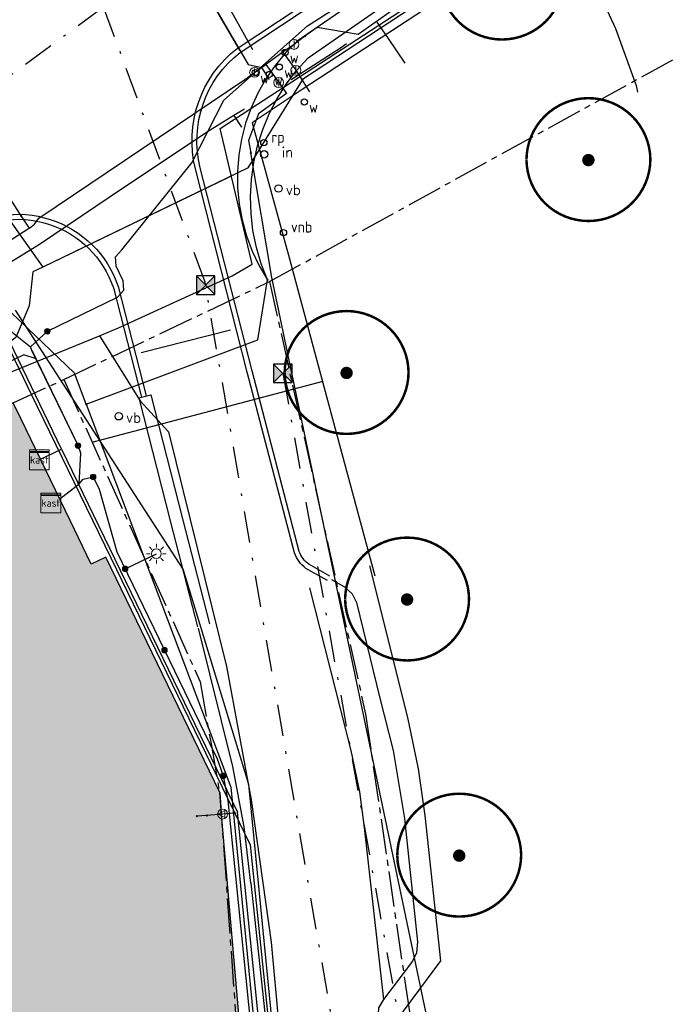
# Model space of a CAD drawing. Header units: metres. Extents: x 202952 to 203755, y 349031 to 349702.
# Tile 80 of 84: x 203572 to 203598, y 349523 to 349563. Entities that reach past the tile are written whole.
import ezdxf
from ezdxf.enums import TextEntityAlignment as Align

# ---------------------------------------------------------------- set-up
doc = ezdxf.new("R2010")
doc.units = ezdxf.units.M
doc.linetypes.add('1-200 CENTER', pattern=[4.28625, 2.8575, -0.47625, 0.47625, -0.47625])
doc.linetypes.add('1-200 DASHDOT', pattern=[2.54, 1.27, -0.635, 0, -0.635])
for name, color, linetype in [('PH-ALG-WERKGRENS', 3, '1-200 WERKGRENS'), ('PH-BEST-BEBOUWING', 1, 'Continuous'), ('PH-BEST-BEBOUWING-ARCERING', 254, 'Continuous'), ('PH-BEST-INFORMATIEBORD', 6, 'Continuous'), ('PH-BEST-KADASTRALE-GRENS', 240, '1-200 CENTER'), ('PH-BEST-KL-DATA_GEBROERDES van donk', 115, '1-200 DATA'), ('PH-BEST-KL-DATA_KPN', 115, '1-200 TELEFONIE-KPN'), ('PH-BEST-KL-DATA_ZIGGO BV', 115, '1-200 ZIGGO'), ('PH-BEST-KL-GAS_LAGEDRUK_ENEXIS', 115, '1-200 GASLEIDING LAGE DRUK'), ('PH-BEST-KL-LAAGSPANNING-ENEXIS', 115, '1-200 LAAGSPANNING'), ('PH-BEST-KL-WATER-WML', 115, '1-200 WML'), ('PH-BEST-KL-WATER-WML-buiten gebruik', 11, '1-200 WML'), ('PH-BEST-PUT-HANDHAVEN', 44, 'Continuous'), ('PH-BEST-RIO-HANDHAVEN-DWA', 44, '1-200 DASHDOT'), ('PH-BEST-RIO-HANDHAVEN-GEMENGD', 44, '1-200 DASHDOT'), ('PH-BEST-RIO-HANDHAVEN-RWA', 44, '1-200 DASHDOT'), ('PH-BEST-WEGDEEL', 254, 'Continuous'), ('PH-INM-AFSLUITER WATER', 6, 'Continuous'), ('PH-INM-AFVALBAK', 6, 'Continuous'), ('PH-INM-BOOM-HANDHAVEN', 96, 'Continuous'), ('PH-INM-KANTVERHARDING', 9, 'Continuous'), ('PH-INM-ROUTEPAAL', 6, 'Continuous'), ('PH-INM-VERKEERSBORD', 6, 'Continuous')]:
    doc.layers.add(name, color=color, linetype=linetype)
doc.styles.add('ISO', font='ISO')
doc.styles.add('NLCS-ISO', font='txt')
doc.styles.add('RDL_MAATVOERING', font='romans.shx')
doc.styles.add('ROMANS', font='romans.shx')
doc.linetypes.add('1-200 DATA', pattern='A,1.5,-0.6,["DATA",ROMANS,S=0.24,R=0,X=-0.5,Y=-0.12],-0.3', length=2.4)
doc.linetypes.add('1-200 GASLEIDING LAGE DRUK', pattern='A,1.5,-0.6,["GAS LD",ROMANS,S=0.24,R=0,X=-0.5,Y=-0.12],-1', length=3.1)
doc.linetypes.add('1-200 LAAGSPANNING', pattern='A,1.5,-0.6,["LS",ROMANS,S=0.24,R=0,X=-0.45,Y=-0.12],-0.05', length=2.15)
doc.linetypes.add('1-200 TELEFONIE-KPN', pattern='A,1.5,-0.6,["KPN",ROMANS,S=0.24,R=0,X=-0.5,Y=-0.12],-0.3', length=2.4)
doc.linetypes.add('1-200 WERKGRENS', pattern='A,1.5,-0.6,["WERK",ROMANS,S=0.24,R=0,X=-0.5,Y=-0.12],-0.45', length=2.55)
doc.linetypes.add('1-200 WML', pattern='A,1.5,-0.6,["WML",ROMANS,S=0.24,R=0,X=-0.5,Y=-0.12],-0.3', length=2.4)
doc.linetypes.add('1-200 ZIGGO', pattern='A,1.5,-0.6,["ZIGGO",ROMANS,S=0.24,R=0,X=-0.5,Y=-0.12],-0.65', length=2.75)

# ---------------------------------------------------------------- blocks, each defined once
blk = doc.blocks.new('SKL-WTB_HULP_KAST-SO')
at = {"color": 0, "linetype": 'ByBlock', "lineweight": 18}
for points in [[(-2, 2), (2, 2), (2, 1.68), (-2, 1.68)], [(-2, 1.52), (2, 1.52), (2, -2), (-2, -2)]]:
    blk.add_lwpolyline(points, close=True, dxfattribs=at)
at = {"color": 0, "linetype": 'ByBlock', "lineweight": 18, "style": 'NLCS-ISO'}
blk.add_text('kast', height=1.5, dxfattribs=at).set_placement((0, 0), align=Align.MIDDLE_CENTER)
at = {"color": 0, "linetype": 'ByBlock', "lineweight": 18, "style": 'NLCS-ISO', "flags": 1}
for tag, p in [('TYPE', (2.5, 0)), ('OMSCHRIJVING', (2.5, -3)), ('LABEL', (2.5, -1.5))]:
    blk.add_attdef(tag, p, '', height=1, dxfattribs=at)
blk = doc.blocks.new('SKL-WTB_HULP_OVERIG-SO')
at = {"color": 0, "linetype": 'ByBlock', "lineweight": 18}
for points in [[(-0.14, 0.14), (0.14, -0.14)], [(0.14, 0.14), (-0.14, -0.14)]]:
    blk.add_lwpolyline(points, dxfattribs=at)
at = {"color": 0, "linetype": 'ByBlock', "lineweight": 18, "style": 'NLCS-ISO', "flags": 1}
for tag, p in [('TYPE', (1.5, 0)), ('OMSCHRIJVING', (1.5, -3)), ('LABEL', (1.5, -1.5))]:
    blk.add_attdef(tag, p, '', height=1, dxfattribs=at)
blk = doc.blocks.new('SKL-WTB_HULP_MOF-SO')
at = {"linetype": 'ByBlock', "lineweight": 18}
h = blk.add_hatch(color=0, dxfattribs=at)
h.dxf.hatch_style = 1
h.paths.add_polyline_path([(-0.5625, 0, 1), (0.5625, 0, 1)])
at = {"color": 0, "linetype": 'ByBlock', "lineweight": 18}
blk.add_circle((0, 0), 0.5625, dxfattribs=at)
at = {"color": 0, "linetype": 'ByBlock', "lineweight": 18, "style": 'NLCS-ISO', "flags": 1}
for tag, p in [('TYPE', (1.5, 0)), ('OMSCHRIJVING', (1.5, -3)), ('LABEL', (1.5, -1.5))]:
    blk.add_attdef(tag, p, '', height=1, dxfattribs=at)
blk = doc.blocks.new('SKL-ET_OV_LICHTMAST-SO')
at = {"color": 0, "linetype": 'ByBlock', "lineweight": 18}
for points in [[(0, 2), (0, 1.25)], [(-1.25, 0), (-2, 0)], [(-1.41, 1.41), (-0.88, 0.88)], [(0.88, 0.88), (1.41, 1.41)], [(2, 0), (1.25, 0)], [(-1.41, -1.41), (-0.88, -0.88)], [(0, -1.25), (0, -2)], [(0.88, -0.88), (1.41, -1.41)]]:
    blk.add_lwpolyline(points, dxfattribs=at)
blk.add_circle((0, 0), 1, dxfattribs=at)
blk = doc.blocks.new('SKL-WTB_HULP_VERLOOP-SO')
at = {"color": 0, "linetype": 'ByBlock', "lineweight": 18}
for points in [[(0.44, 0.72), (-0.88, 0)], [(0.44, -0.72), (-0.88, 0)], [(0.44, -0.72), (0.44, 0.72)]]:
    blk.add_lwpolyline(points, dxfattribs=at)
blk.add_circle((0, 0), 1, dxfattribs=at)
at = {"color": 0, "linetype": 'ByBlock', "lineweight": 18, "style": 'NLCS-ISO', "flags": 1}
for tag, p in [('TYPE', (1.5, 0)), ('OMSCHRIJVING', (1.5, -3)), ('LABEL', (1.5, -1.5))]:
    blk.add_attdef(tag, p, '', height=1, dxfattribs=at)
blk = doc.blocks.new('SKL-WTB_HULP_AFSLUITER-SO')
at = {"color": 0, "linetype": 'ByBlock', "lineweight": 18}
blk.add_lwpolyline([(0, 0.8), (0, -0.8)], dxfattribs=at)
blk.add_circle((0, 0), 1, dxfattribs=at)
at = {"color": 0, "linetype": 'ByBlock', "lineweight": 18, "style": 'NLCS-ISO', "flags": 1}
for tag, p in [('TYPE', (1.5, 0)), ('OMSCHRIJVING', (1.5, -3)), ('LABEL', (1.5, -1.5))]:
    blk.add_attdef(tag, p, '', height=1, dxfattribs=at)
blk = doc.blocks.new('*U26')
h = blk.add_hatch(color=256)
h.paths.add_polyline_path([(0, 0), (-0.375, 0.375), (-0.375, -0.375)])
h.paths.add_polyline_path([(0.375, 0.375), (0, 0), (0.375, -0.375)])
for p, q in [((-0.375, -0.375), (0.375, 0.375)), ((-0.375, 0.375), (0.375, -0.375))]:
    blk.add_line(p, q)
blk.add_lwpolyline([(-0.375, -0.375), (0.375, -0.375), (0.375, 0.375), (-0.375, 0.375)], close=True)
blk = doc.blocks.new('65')
at = {"color": 0}
blk.add_circle((0, 0), 0.25, dxfattribs=at)
at = {"color": 0, "style": 'ISO'}
blk.add_attdef('65', (0.6, 0), '', height=0.9, dxfattribs=at)
blk = doc.blocks.new('*U27')
blk.add_circle((0, 0), 0.15)
at = {"style": 'RDL_MAATVOERING'}
blk.add_text('vb', height=0.4, dxfattribs=at).set_placement((0.302, -0.254))
blk = doc.blocks.new('83')
at = {"color": 0}
blk.add_circle((0, 0), 0.25, dxfattribs=at)
at = {"color": 0, "style": 'ISO'}
blk.add_attdef('83', (0.6, 0), '', height=0.9, dxfattribs=at)
blk = doc.blocks.new('77')
at = {"color": 0}
blk.add_circle((0, 0), 0.25, dxfattribs=at)
at = {"color": 0, "style": 'ISO'}
blk.add_attdef('77', (0.6, 0), '', height=0.9, dxfattribs=at)
blk = doc.blocks.new('*U67')
blk.add_circle((0, 0), 0.15)
at = {"style": 'RDL_MAATVOERING'}
blk.add_text('in', height=0.4, dxfattribs=at).set_placement((0.706, -0.117))
blk = doc.blocks.new('*U45')
at = {"const_width": 0.1}
blk.add_lwpolyline([(-2.5, 0.004, 0.990403), (2.5, 0.03, 0.990403), (-2.5, 0.018)], format="xyb", dxfattribs=at)
at = {"linetype": 'Continuous', "const_width": 0.25}
blk.add_lwpolyline([(-0.125, 0, 1), (0.125, 0, 1)], format="xyb", close=True, dxfattribs=at)

msp = doc.modelspace()

# ---------------------------------------------------------------- hatches: boundary and pattern name
at = {"layer": 'PH-BEST-BEBOUWING-ARCERING'}
h = msp.add_hatch(color=256, dxfattribs=at)
h.dxf.hatch_style = 1
h.paths.add_polyline_path([(203576.579, 349538.753), (203575.54, 349540.9), (203574.96, 349540.62), (203574.107, 349542.383), (203572.119, 349546.491), (203571.81, 349547.13), (203571.131, 349546.801), (203568.429, 349545.493), (203560.99, 349541.89), (203561.6, 349540.633), (203563.614, 349536.483), (203564.312, 349535.223), (203564.781, 349535.446), (203566.523, 349531.788), (203566.002, 349531.511), (203568.073, 349527.075), (203568.423, 349526.325), (203567.83, 349526.094), (203568.554, 349517.714), (203568.907, 349513.631), (203569.049, 349511.991), (203569.187, 349510.396), (203569.482, 349510.469), (203569.519, 349510.022), (203569.687, 349508.006), (203569.896, 349505.501), (203566.256, 349505.197), (203566.508, 349502.184), (203570.148, 349502.488), (203570.184, 349502.055), (203574.127, 349502.33), (203573.621, 349507.696), (203573.55, 349508.445), (203574.37, 349508.55), (203576.296, 349508.718), (203579.231, 349508.973), (203580.35, 349509.07), (203580.335, 349509.242), (203580.201, 349510.765), (203580.15, 349511.35), (203581.85, 349511.5), (203580.843, 349523.216), (203580.763, 349524.145), (203580.216, 349530.516), (203580.14, 349531.4)])

# ---------------------------------------------------------------- linework, layer by layer
at = {"layer": 'PH-ALG-WERKGRENS'}
msp.add_lwpolyline([(203574.993, 349545.541), (203584.319, 349548.002)], dxfattribs=at)
at = {"layer": 'PH-BEST-BEBOUWING'}
for points in [[(203580.14, 349531.4), (203576.579, 349538.753), (203575.54, 349540.9), (203574.96, 349540.62), (203574.107, 349542.383), (203572.119, 349546.491), (203571.81, 349547.13), (203571.131, 349546.801), (203568.429, 349545.493), (203560.99, 349541.89)], [(203581.85, 349511.5), (203580.843, 349523.216), (203580.763, 349524.145), (203580.216, 349530.516), (203580.14, 349531.4)]]:
    msp.add_lwpolyline(points, dxfattribs=at)
at = {"layer": 'PH-BEST-KADASTRALE-GRENS', "ltscale": 0.5}
for p, q in [((203582.151, 349552.021), (203638.372, 349582.976)), ((203573.853, 349548.071), (203582.151, 349552.021))]:
    msp.add_line(p, q, dxfattribs=at)
for points in [[(203582.151, 349552.021), (203586.028, 349534.564), (203589.502, 349510.946), (203593.997, 349495.104), (203598.28, 349479.097), (203621.126, 349418.6), (203625.378, 349403.366), (203625.594, 349369.977)], [(203558.874, 349540.65), (203560.99, 349541.89), (203571.81, 349547.13), (203573.853, 349548.071)], [(203573.853, 349548.071), (203579.353, 349535.868), (203579.776, 349533.441), (203580.14, 349531.4), (203581.064, 349518.481), (203583.265, 349508.62)]]:
    msp.add_lwpolyline(points, dxfattribs=at)
at = {"layer": 'PH-BEST-KL-DATA_GEBROERDES van donk'}
for points in [[(203580.642, 349552.26), (203581.453, 349552.73), (203580.163, 349558.201), (203589.146, 349564.075)], [(203575.288, 349549.839), (203576.062, 349550.157), (203580.642, 349552.26)], [(203569.782, 349547.458), (203571.245, 349548.239), (203571.759, 349548.389), (203575.288, 349549.839)], [(203575.288, 349549.839), (203576.934, 349547.216), (203578.073, 349545.963), (203580.416, 349536.482), (203581.405, 349531.108), (203582.211, 349525.357), (203582.839, 349518.622), (203583.297, 349514.834), (203584.36, 349510.255)]]:
    msp.add_lwpolyline(points, dxfattribs=at)
at = {"layer": 'PH-BEST-KL-DATA_KPN'}
for points in [[(203612.705, 349581.984), (203583.261, 349561.726), (203582.799, 349561.257), (203582.379, 349560.75), (203582.005, 349560.207), (203581.68, 349559.635), (203581.406, 349559.036), (203581.185, 349558.415), (203581.019, 349557.778), (203580.91, 349557.129), (203580.857, 349556.472), (203580.862, 349555.814), (203580.925, 349555.158), (203581.044, 349554.51), (203581.219, 349553.875), (203581.449, 349553.258), (203581.732, 349552.664), (203582.066, 349552.096)], [(203582.066, 349552.096), (203581.816, 349552.74), (203581.622, 349553.403), (203581.484, 349554.08), (203581.405, 349554.766), (203581.383, 349555.456), (203581.421, 349556.146), (203581.516, 349556.83), (203581.669, 349557.503), (203581.878, 349558.162), (203582.143, 349558.8), (203582.461, 349559.413), (203582.829, 349559.997), (203583.245, 349560.548), (203583.707, 349561.062), (203612.723, 349581.177)], [(203574.758, 349547.075), (203574.287, 349548.325), (203569.802, 349552.604), (203563.931, 349558.845), (203562.494, 349561.005), (203562.494, 349561.006)], [(203574.758, 349547.075), (203576.512, 349547.734), (203581.682, 349549.675), (203582.066, 349552.096)], [(203574.758, 349547.075), (203580.59, 349531.617), (203582.547, 349511.559), (203583.151, 349509.897)]]:
    msp.add_lwpolyline(points, dxfattribs=at)
at = {"layer": 'PH-BEST-KL-DATA_ZIGGO BV'}
for points in [[(203581.294, 349556.611), (203583.522, 349560.228), (203593.581, 349566.843)], [(203593.581, 349566.843), (203594.113, 349566.066), (203595.331, 349563.933), (203596.111, 349562.244), (203596.944, 349559.933), (203597.007, 349559.671)], [(203565.303, 349563.476), (203573.009, 349552.609)], [(203581.294, 349556.611), (203573.009, 349552.609)], [(203580.523, 349556.238), (203573.361, 349552.776)], [(203573.009, 349552.609), (203572.593, 349552.411)], [(203572.593, 349552.411), (203572.447, 349551.046)], [(203572.447, 349551.046), (203571.918, 349549.77), (203571.667, 349549.586)], [(203573.761, 349545.262), (203571.667, 349549.586)], [(203572.861, 349544.826), (203573.761, 349545.262)], [(203573.761, 349545.262), (203580.861, 349530.598)], [(203583.091, 349509.879), (203582.904, 349510.534), (203580.861, 349530.598)]]:
    msp.add_lwpolyline(points, dxfattribs=at)
at = {"layer": 'PH-BEST-KL-GAS_LAGEDRUK_ENEXIS'}
for points in [[(203571.705, 349549.183), (203572.53, 349547.478), (203575.746, 349540.874), (203581.369, 349529.279), (203583.312, 349510.535), (203583.461, 349509.988)], [(203580.744, 349530.568), (203580.257, 349530.527)], [(203579.626, 349530.473), (203579.218, 349530.438)], [(203580.257, 349530.527), (203579.626, 349530.473)]]:
    msp.add_lwpolyline(points, dxfattribs=at)
at = {"layer": 'PH-BEST-KL-LAAGSPANNING-ENEXIS'}
for points in [[(203573.188, 349550.018), (203576.019, 349551.39), (203576.273, 349551.676), (203576.251, 349552.058), (203575.967, 349552.644), (203575.942, 349553.018), (203576.185, 349553.304), (203579.017, 349556.819), (203580.31, 349559.341), (203583.686, 349562.345), (203584.764, 349563.04)], [(203569.851, 349550.673), (203571.362, 349550.303), (203572.511, 349549.394)], [(203573.188, 349550.018), (203572.511, 349549.394)], [(203574.424, 349545.401), (203572.563, 349549.247), (203572.511, 349549.394)], [(203572.563, 349549.247), (203572.731, 349548.899)], [(203572.731, 349548.899), (203572.236, 349549.072), (203569.685, 349547.841)], [(203574.424, 349545.401), (203572.731, 349548.899)], [(203574.538, 349545.092), (203574.424, 349545.401)], [(203574.474, 349543.865), (203574.538, 349545.092)], [(203574.629, 349544.047), (203575.035, 349544.137)], [(203575.035, 349544.137), (203575.277, 349543.637), (203575.991, 349541.116), (203577.914, 349537.144)], [(203573.683, 349543.259), (203574.474, 349543.865)], [(203574.474, 349543.865), (203574.629, 349544.047)], [(203576.324, 349540.428), (203577.584, 349541.038)], [(203577.914, 349537.144), (203579.937, 349532.966), (203580.018, 349532.791), (203580.28, 349532.07), (203580.473, 349531.071), (203582.447, 349511.552), (203582.953, 349509.838)]]:
    msp.add_lwpolyline(points, dxfattribs=at)
at = {"layer": 'PH-BEST-KL-WATER-WML'}
for points in [[(203576.864, 349569.497), (203577.174, 349568.984), (203577.055, 349568.06), (203581.283, 349560.786), (203581.821, 349560.669), (203582.135, 349560.184)], [(203577.456, 349568.592), (203581.459, 349561.393)], [(203580.957, 349561.362), (203577.835, 349566.726)], [(203572.127, 349554.683), (203571.808, 349555.191), (203568.08, 349560.912), (203566.989, 349562.392), (203567.184, 349562.903), (203567.677, 349563.245)], [(203587.325, 349563.13), (203585.73, 349562), (203584.069, 349562.276), (203583.582, 349561.926)], [(203587.626, 349560.842), (203586.948, 349561.833), (203586.495, 349562.492)], [(203583.582, 349561.926), (203583.139, 349561.599), (203582.688, 349561.284)], [(203585.257, 349561.622), (203585.009, 349561.448), (203583.023, 349560.171)], [(203582.688, 349561.284), (203581.996, 349560.791)], [(203582.688, 349561.284), (203583.213, 349560.553), (203583.759, 349559.688)], [(203572.463, 349554.186), (203572.666, 349554.34), (203572.846, 349554.58), (203581.151, 349560.184), (203581.549, 349560.47), (203581.996, 349560.791)], [(203581.996, 349560.791), (203582.521, 349560.06), (203582.838, 349559.621), (203581.711, 349558.792), (203581.301, 349557.717), (203581.399, 349557.227)], [(203572.846, 349554.58), (203581.151, 349560.184)], [(203590.656, 349512.12), (203590.616, 349512.273), (203582.25, 349552.186), (203581.399, 349557.227)], [(203572.463, 349554.186), (203572.127, 349554.683)], [(203572.463, 349554.186), (203568.107, 349551.372), (203560.203, 349546.374), (203560.03, 349546.258), (203559.865, 349546.143), (203554.073, 349542.406), (203553.653, 349542.135), (203553.484, 349542.026), (203552.785, 349541.575), (203552.515, 349541.401), (203548.728, 349538.876), (203546.131, 349537.231), (203545.327, 349537.289), (203544.48, 349536.7), (203543.924, 349535.985), (203542.262, 349534.887)], [(203583.532, 349510.009), (203583.398, 349510.464), (203581.322, 349531.722), (203578.665, 349540.413), (203571.903, 349550.873)]]:
    msp.add_lwpolyline(points, dxfattribs=at)
at = {"layer": 'PH-BEST-KL-WATER-WML-buiten gebruik'}
for points in [[(203581.141, 349558.985), (203580.715, 349558.723)], [(203580.715, 349558.723), (203579.762, 349558.137)], [(203580.715, 349558.723), (203581.014, 349558.26)], [(203579.762, 349558.137), (203576.263, 349555.81), (203572.863, 349553.518)], [(203572.863, 349553.518), (203571.423, 349552.63), (203570.962, 349552.33)]]:
    msp.add_lwpolyline(points, dxfattribs=at)
at = {"layer": 'PH-BEST-RIO-HANDHAVEN-DWA'}
for p, q in [((203579.552, 349552), (203575.456, 349563.104)), ((203586.72, 349510.272), (203579.552, 349552))]:
    msp.add_line(p, q, dxfattribs=at)
at = {"layer": 'PH-BEST-RIO-HANDHAVEN-GEMENGD'}
msp.add_line((203575.456, 349563.104), (203546.4, 349541.792), dxfattribs=at)
at = {"layer": 'PH-BEST-RIO-HANDHAVEN-RWA'}
msp.add_line((203582.688, 349548.32), (203589.184, 349512.16), dxfattribs=at)
at = {"layer": 'PH-BEST-WEGDEEL'}
for points in [[(203586.183, 349540.548), (203587.713, 349534.425)], [(203584.657, 349539.991), (203585.182, 349539.696)], [(203583.768, 349539.667), (203585.437, 349533.095)], [(203585.182, 349539.696), (203585.49, 349539.424), (203585.662, 349539.064)], [(203585.662, 349539.064), (203586.605, 349535.206)], [(203580.671, 349532.451), (203579.279, 349538.03)], [(203586.605, 349535.206), (203587.135, 349533.088), (203587.604, 349530.344)], [(203587.713, 349534.425), (203588.152, 349532.35), (203588.419, 349530.47)], [(203585.437, 349533.095), (203585.786, 349531.426), (203585.967, 349529.991)], [(203581.401, 349527.741), (203581.127, 349530.013), (203580.671, 349532.451)], [(203588.419, 349530.47), (203589.055, 349524.599), (203586.657, 349521.38)], [(203587.604, 349530.344), (203588.124, 349525.367)], [(203585.967, 349529.991), (203586.747, 349523.046)], [(203581.401, 349527.741), (203582.38, 349518.635), (203582.792, 349515.455), (203584.506, 349507.688), (203585.139, 349505.027), (203587.009, 349498.285), (203591.398, 349482.821)], [(203588.124, 349525.367), (203588.083, 349524.923), (203587.914, 349524.592)], [(203587.914, 349524.592), (203586.747, 349523.046)], [(203586.747, 349523.046), (203586.543, 349522.702), (203586.528, 349522.262)]]:
    msp.add_lwpolyline(points, dxfattribs=at)
at = {"layer": 'PH-INM-KANTVERHARDING'}
msp.add_line((203576.877, 349547.328), (203577.361, 349547.453), dxfattribs=at)
at = {"layer": 'PH-INM-KANTVERHARDING', "flags": 128}
for points in [[(203584.487, 349539.956), (203583.622, 349540.446, -0.150065), (203583.162, 349541.067), (203581.252, 349548.371), (203579.16, 349556.573, -0.296214), (203580.844, 349561.439), (203588.352, 349566.412), (203590.559, 349565.934), (203597.503, 349570.649)], [(203584.585, 349540.13), (203583.731, 349540.614, -0.145587), (203583.353, 349541.126), (203581.445, 349548.421), (203579.354, 349556.621, -0.295718), (203580.961, 349561.276), (203588.392, 349566.199), (203590.6, 349565.72), (203597.615, 349570.484)], [(203568.653, 349553.44), (203569.498, 349553.939, -0.504069), (203576.043, 349551.827), (203577.171, 349547.409)], [(203568.764, 349553.273), (203569.607, 349553.772, -0.504168), (203575.851, 349551.77), (203576.978, 349547.359)]]:
    msp.add_lwpolyline(points, format="xyb", dxfattribs=at)
for points in [[(203598.277, 349569.514), (203590.549, 349564.418), (203583.472, 349559.777), (203581.451, 349558.434), (203582.953, 349552.943), (203584.97, 349545.436), (203586.401, 349540.143)], [(203576.966, 349549.155), (203580.572, 349550.076)], [(203576.877, 349547.328), (203578.161, 349542.318), (203579.246, 349538.083)], [(203577.361, 349547.453), (203578.645, 349542.442), (203579.73, 349538.207)]]:
    msp.add_lwpolyline(points, dxfattribs=at)

# ---------------------------------------------------------------- block references
at = {"layer": 'PH-BEST-INFORMATIEBORD', "color": 9}
msp.add_blockref('*U67', (203581.935, 349557.16), dxfattribs=at)
at = {"layer": 'PH-BEST-KL-DATA_KPN', "xscale": 0.2, "yscale": 0.2, "zscale": 0.2}
for p in [(203582.066, 349552.096), (203574.758, 349547.075)]:
    msp.add_blockref('SKL-WTB_HULP_OVERIG-SO', p, dxfattribs=at)
at = {"layer": 'PH-BEST-KL-DATA_ZIGGO BV', "xscale": 0.2, "yscale": 0.2, "zscale": 0.2}
msp.add_blockref('SKL-WTB_HULP_KAST-SO', (203572.861, 349544.826), dxfattribs=at)
at = {"layer": 'PH-BEST-KL-GAS_LAGEDRUK_ENEXIS', "xscale": 0.2, "yscale": 0.2, "zscale": 0.2}
for name, p in [('SKL-WTB_HULP_VERLOOP-SO', (203580.257, 349530.527)), ('SKL-WTB_HULP_OVERIG-SO', (203580.744, 349530.568)), ('SKL-WTB_HULP_OVERIG-SO', (203579.218, 349530.438)), ('SKL-WTB_HULP_OVERIG-SO', (203579.626, 349530.473))]:
    msp.add_blockref(name, p, dxfattribs=at)
at = {"layer": 'PH-BEST-KL-LAAGSPANNING-ENEXIS', "xscale": 0.2, "yscale": 0.2, "zscale": 0.2}
for name, p in [('SKL-WTB_HULP_MOF-SO', (203573.188, 349550.018)), ('SKL-WTB_HULP_MOF-SO', (203574.424, 349545.401)), ('SKL-WTB_HULP_MOF-SO', (203574.424, 349545.401)), ('SKL-WTB_HULP_MOF-SO', (203574.424, 349545.401)), ('SKL-WTB_HULP_MOF-SO', (203575.035, 349544.137)), ('SKL-WTB_HULP_KAST-SO', (203573.323, 349543.085)), ('SKL-ET_OV_LICHTMAST-SO', (203577.584, 349541.038)), ('SKL-WTB_HULP_MOF-SO', (203576.324, 349540.428)), ('SKL-WTB_HULP_MOF-SO', (203577.914, 349537.144)), ('SKL-WTB_HULP_MOF-SO', (203580.28, 349532.07))]:
    msp.add_blockref(name, p, dxfattribs=at)
at = {"layer": 'PH-BEST-KL-WATER-WML', "xscale": 0.2, "yscale": 0.2, "zscale": 0.2}
for name, p in [('SKL-WTB_HULP_AFSLUITER-SO', (203583.139, 349561.599)), ('SKL-WTB_HULP_OVERIG-SO', (203583.582, 349561.926)), ('SKL-WTB_HULP_AFSLUITER-SO', (203581.549, 349560.47)), ('SKL-WTB_HULP_AFSLUITER-SO', (203583.213, 349560.553)), ('SKL-WTB_HULP_AFSLUITER-SO', (203582.521, 349560.06)), ('SKL-WTB_HULP_OVERIG-SO', (203581.399, 349557.227)), ('SKL-WTB_HULP_OVERIG-SO', (203572.127, 349554.683))]:
    msp.add_blockref(name, p, dxfattribs=at)
at = {"layer": 'PH-BEST-PUT-HANDHAVEN'}
for p in [(203579.573, 349551.875), (203582.688, 349548.32)]:
    msp.add_blockref('*U26', p, dxfattribs=at)
at = {"layer": 'PH-INM-AFSLUITER WATER'}
ref = msp.add_blockref('65', (203582.773, 349561.272), dxfattribs=dict(at, xscale=0.5, yscale=0.5, zscale=0.5))
ref.add_attrib('65', 'w', (203582.966, 349560.835), dxfattribs={"layer": '0', "color": 0, "height": 0.45, "style": 'ISO'})
ref = msp.add_blockref('65', (203582.547, 349560.682), dxfattribs=dict(at, xscale=0.5, yscale=0.5, zscale=0.5))
ref.add_attrib('65', 'w', (203582.741, 349560.244), dxfattribs={"layer": '0', "color": 0, "height": 0.45, "style": 'ISO'})
ref = msp.add_blockref('65', (203581.577, 349560.462), dxfattribs=dict(at, xscale=0.5, yscale=0.5, zscale=0.5))
ref.add_attrib('65', 'w', (203581.77, 349560.024), dxfattribs={"layer": '0', "color": 0, "height": 0.45, "style": 'ISO'})
ref = msp.add_blockref('65', (203582.139, 349560.386), dxfattribs=dict(at, xscale=0.5, yscale=0.5, zscale=0.5))
ref.add_attrib('65', 'w', (203582.332, 349559.948), dxfattribs={"layer": '0', "color": 0, "height": 0.45, "style": 'ISO'})
ref = msp.add_blockref('65', (203583.552, 349559.276), dxfattribs=dict(at, xscale=0.5, yscale=0.5, zscale=0.5))
ref.add_attrib('65', 'w', (203583.746, 349558.838), dxfattribs={"layer": '0', "color": 0, "height": 0.45, "style": 'ISO'})
at = {"layer": 'PH-INM-AFVALBAK', "xscale": 0.5, "yscale": 0.5, "zscale": 0.5}
msp.add_blockref('83', (203582.715, 349554.003), dxfattribs=at).add_auto_attribs({'83': 'vnb'})
at = {"layer": 'PH-INM-BOOM-HANDHAVEN'}
for p in [(203591.531, 349564.255), (203595.02, 349556.928), (203585.261, 349548.334), (203587.702, 349539.188), (203589.806, 349528.849)]:
    msp.add_blockref('*U45', p, dxfattribs=at)
at = {"layer": 'PH-INM-ROUTEPAAL', "xscale": 0.5, "yscale": 0.5, "zscale": 0.5}
msp.add_blockref('77', (203581.922, 349557.631), dxfattribs=at).add_auto_attribs({'77': 'rp'})
at = {"layer": 'PH-INM-VERKEERSBORD', "color": 9}
for p in [(203582.512, 349555.782), (203576.067, 349546.586)]:
    msp.add_blockref('*U27', p, dxfattribs=at)

doc.saveas('drawing.dxf')
